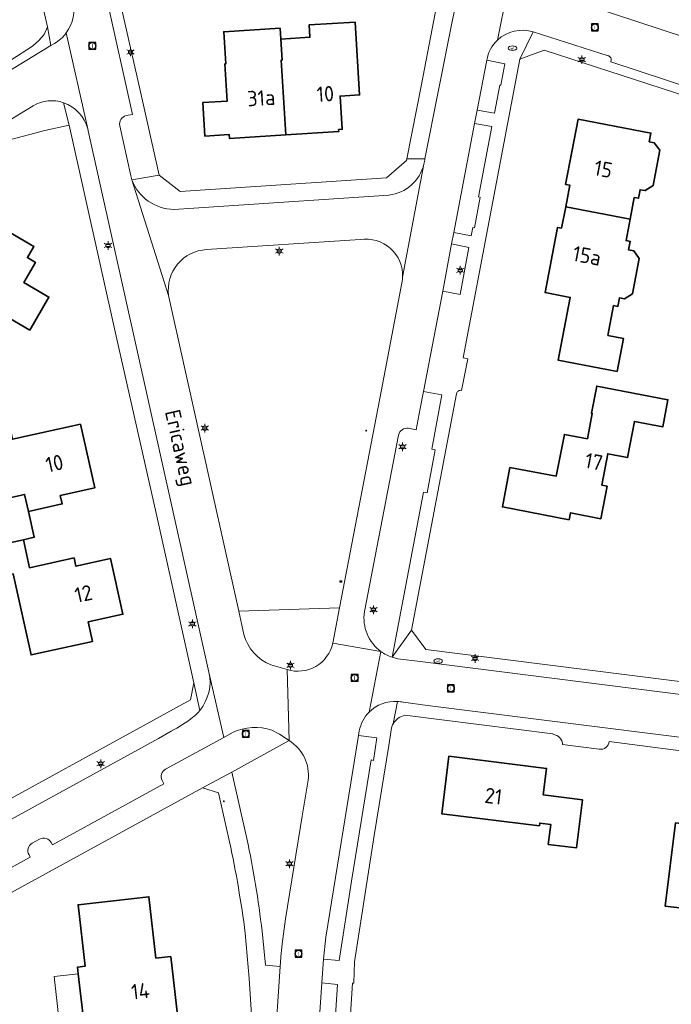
# Model space of a CAD drawing. Header units: metres. Extents: x 140853 to 145288, y 474558 to 480269.
# Tile 219 of 256: x 143539 to 143615, y 478255 to 478371. Entities that reach past the tile are written whole.
import ezdxf
from ezdxf.enums import TextEntityAlignment as Align
from ezdxf.lldxf.tags import DXFTag

# ---------------------------------------------------------------- set-up
doc = ezdxf.new("R2010")
doc.units = ezdxf.units.M
doc.header["$MEASUREMENT"] = 0
for name, color, linetype, lineweight in [('B-WE-GR-BEPLANTING_CULTUUR_BOSPLANTSOEN-G', 90, 'GR-PLANTSOEN', 18), ('B-WE-GR-BEPLANTING_CULTUUR_HEESTERS-G', 90, 'Continuous', 18), ('B-WE-KL-DATA_CAI-S', 90, 'KL-CAI-N', 18), ('B-WE-KL-ET_LS_OV_LICHTMAST-S', 190, 'Continuous', 18), ('B-WE-KL-WATER_PUT-S', 170, 'Continuous', 18), ('B-WE-OG-BEBOUWING-G', 7, 'Continuous', 35), ('B-WE-OG-BEBOUWING_HUISNUMMER-T18', 10, 'Continuous', 18), ('B-WE-OG-BEBOUWING_LUIFEL-G', 7, 'Continuous', 18), ('B-WE-OG-BEBOUWING_STRAATNAAM-T18', 10, 'Continuous', 18), ('B-WE-OG-TERREIN_ERF-G', 7, 'Continuous', 18), ('B-WE-RI-GWA_RIOOLPUT-S', 30, 'Continuous', 18), ('B-WE-VH-VERHARDING_BETONSTRAATSTEEN-G', 252, 'Continuous', 18), ('X-XX-XX-ALGEMEEN-S', 7, 'Continuous', 18)]:
    doc.layers.add(name, color=color, linetype=linetype, lineweight=lineweight)
doc.styles.add('NLCS-ISO', font='txt')
doc.styles.get("Standard").update_dxf_attribs({"font": 'arial.ttf'})
doc.linetypes.add('GR-PLANTSOEN', pattern='A,0,[179,NLCS.shx,S=2,R=0,X=0,Y=0],-4', length=4)
tags = doc.linetypes.add('KL-CAI-N', pattern='A,4,-1,[101,NLCS.shx,S=0.5,R=0,X=0,Y=0],-1,4,-1,["C",Standard,S=1,R=0,X=-0.25,Y=-0.5],-1.5', length=12.5).pattern_tags.tags
tags[18] = DXFTag(74, 10)

# ---------------------------------------------------------------- blocks, each defined once
blk = doc.blocks.new('SIE-WEG_AFVALBAK_TYPE_01')
for radius in [0.25, 0.156]:
    blk.add_circle((0, 0), radius)
blk = doc.blocks.new('SKL-DATA_TERREINKAST-SO')
for q in [(-0.2, 0.2), (0.2, 0.2)]:
    blk.add_line((0, -0.21), q)
at = {"flags": 128}
blk.add_lwpolyline([(0.63, 0.35), (-0.63, 0.35), (-0.63, -0.35), (0.63, -0.35)], close=True, dxfattribs=at)
at = {"style": 'NLCS-ISO'}
blk.add_attdef('TYPE', text='', height=0.35, dxfattribs=at).set_placement((-0.03, 0.69), align=Align.MIDDLE_CENTER)
blk = doc.blocks.new('B-SIE-WEG_LICHTMAST-SO')
at = {"ltscale": 0.1}
for p, q in [((-1.1, 0.63), (-2.19, 1.27)), ((0, 1.27), (0, 2.53)), ((1.1, 0.63), (2.19, 1.27)), ((-1.1, -0.63), (-2.19, -1.27)), ((0, -1.27), (0, -2.53)), ((1.1, -0.63), (2.19, -1.27))]:
    blk.add_line(p, q, dxfattribs=at)
at = {"flags": 128}
for points in [[(-1.16, 0.5), (1.16, 0.5)], [(-1.16, -0.5), (1.16, -0.5)]]:
    blk.add_lwpolyline(points, dxfattribs=at)
at = {"ltscale": 0.1}
blk.add_circle((0, 0), 1.27, dxfattribs=at)
at = {"style": 'NLCS-ISO'}
blk.add_attdef('TYPE', text='', height=1.8, dxfattribs=at).set_placement((0, 2.53), align=Align.BOTTOM_CENTER)
blk = doc.blocks.new('SRI-PUT_INSPECTIE-SO')
at = {"lineweight": -3, "flags": 128}
blk.add_lwpolyline([(-2, -2), (2, -2), (2, 2), (-2, 2)], close=True, dxfattribs=at)
at = {"lineweight": -3, "ltscale": 1.5}
blk.add_circle((0, 0), 2, dxfattribs=at)
at = {"ltscale": 0.1, "style": 'NLCS-ISO'}
blk.add_text('I', height=2.5, dxfattribs=at).set_placement((0, -0.01), align=Align.MIDDLE_CENTER)
blk = doc.blocks.new('SKL-WATERLEIDINGPUT-SO')
at = {"color": 0, "linetype": 'ByBlock', "lineweight": 18}
blk.add_ellipse((0, 0), major_axis=(2.5, 0), ratio=0.54, dxfattribs=at)
at = {"color": 0, "linetype": 'ByBlock', "lineweight": 18, "style": 'NLCS-ISO'}
blk.add_text('wl', height=1.8, dxfattribs=at).set_placement((0, 0), align=Align.MIDDLE_CENTER)

msp = doc.modelspace()

# ---------------------------------------------------------------- linework, layer by layer
at = {"layer": 'B-WE-GR-BEPLANTING_CULTUUR_BOSPLANTSOEN-G', "ltscale": 0.2, "flags": 128}
msp.add_lwpolyline([(143564.268, 478301.607), (143576.083, 478301.974), (143580.8, 478326.52), (143583.471, 478340.506), (143583.488, 478340.75), (143583.488, 478340.75, 0.4751996), (143578.512, 478345.172), (143578.512, 478345.172), (143560.5, 478344.003), (143560.5, 478344.003, 0.438787), (143556.048, 478338.63), (143556.048, 478338.63), (143564.268, 478301.607)], format="xyb", close=True, dxfattribs=at)
at = {"layer": 'B-WE-GR-BEPLANTING_CULTUUR_HEESTERS-G', "ltscale": 0.2, "flags": 128}
for points in [[(143593.355, 478366.207), (143592.208, 478360.35), (143594.246, 478359.998), (143594.864, 478363.298), (143595.002, 478363.272), (143595.472, 478365.772), (143593.355, 478366.207)], [(143591.901, 478358.779), (143589.494, 478346.01), (143591.516, 478345.595), (143591.723, 478346.604), (143591.919, 478346.564), (143592.58, 478350.159), (143592.384, 478350.192), (143593.951, 478358.42), (143591.901, 478358.779)], [(143588.18, 478339.142), (143590.215, 478338.746), (143591.259, 478344.251), (143589.226, 478344.657), (143588.18, 478339.142)], [(143578.316, 478287.033), (143574.491, 478263.349), (143574.193, 478260.794), (143576.055, 478260.611), (143577.495, 478269.936), (143579.801, 478284.143), (143580.087, 478284.097), (143580.447, 478286.743), (143578.316, 478287.033)]]:
    msp.add_lwpolyline(points, close=True, dxfattribs=at)
for points in [[(143580.947, 478296.859, 0.0764141), (143582.259, 478296.185), (143582.259, 478296.185), (143585.934, 478315.534), (143586.342, 478315.468), (143587.293, 478320.518), (143586.896, 478320.603), (143588.087, 478326.955), (143585.919, 478327.348), (143585.555, 478325.371), (143585.067, 478322.874), (143584.184, 478323.047), (143584.184, 478323.047, 0.392504), (143582.999, 478322.25), (143582.999, 478322.25), (143579.013, 478301.543), (143579.013, 478301.543, 0.2831291), (143580.947, 478296.859)], [(143576.083, 478301.974), (143564.268, 478301.607), (143564.876, 478298.867), (143564.876, 478298.867, 0.2414573), (143568.025, 478295.319), (143568.025, 478295.319), (143569.947, 478294.742), (143569.947, 478294.742, 0.4376534), (143575.288, 478297.84), (143575.288, 478297.84), (143576.083, 478301.974)], [(143567.001, 478264.07), (143567.414, 478260.067), (143569.136, 478259.911), (143569.256, 478261.545), (143569.279, 478261.763), (143569.365, 478262.567), (143569.767, 478265.526), (143571.719, 478277.575), (143572.415, 478281.774), (143572.415, 478281.774, 0.2915864), (143570.173, 478286.418), (143570.173, 478286.418), (143563.441, 478282.734), (143565.216, 478274.92), (143565.216, 478274.92, -0.0249683), (143567.001, 478264.07)], [(143574.001, 478257.994), (143573.46, 478250), (143573.352, 478248.411), (143573.288, 478247.162), (143573.238, 478245.353), (143573.385, 478240.905), (143573.385, 478240.905, 0.4213717), (143572.392, 478239.914), (143572.392, 478239.914), (143572.736, 478234.403), (143574.987, 478234.566), (143575.059, 478236.449), (143575.199, 478236.444), (143575.284, 478239.201), (143575.004, 478239.21), (143575.057, 478240.744), (143574.918, 478240.749), (143575.173, 478247.082), (143575.351, 478250), (143575.828, 478257.83), (143574.001, 478257.994)]]:
    msp.add_lwpolyline(points, format="xyb", close=True, dxfattribs=at)
at = {"layer": 'B-WE-OG-BEBOUWING-G', "ltscale": 0.2, "flags": 128}
for points in [[(143575.976, 478358.085), (143576.395, 478358.111), (143576.152, 478362.003), (143578.437, 478362.146), (143577.905, 478370.68), (143572.515, 478370.343), (143572.605, 478368.906), (143569.185, 478368.692), (143569.34, 478366.218), (143569.236, 478366.211), (143569.784, 478357.447), (143575.991, 478357.835), (143575.976, 478358.085)], [(143569.185, 478368.692), (143569.106, 478369.959), (143562.519, 478369.548), (143562.754, 478365.795), (143562.645, 478365.788), (143562.918, 478361.417), (143560.054, 478361.238), (143560.3, 478357.305), (143563.155, 478357.484), (143563.182, 478357.035), (143569.784, 478357.447), (143569.236, 478366.211), (143569.34, 478366.218), (143569.185, 478368.692)], [(143602.608, 478349.021), (143610.159, 478347.585), (143610.639, 478350.11), (143611.14, 478350.015), (143611.333, 478351.027), (143611.922, 478350.915), (143612.86, 478351.51), (143613.647, 478355.646), (143612.991, 478356.534), (143612.402, 478356.646), (143612.594, 478357.658), (143604.058, 478359.287), (143602.6, 478351.645), (143603.091, 478351.551), (143602.608, 478349.021)], [(143610.159, 478347.585), (143602.608, 478349.021), (143602.131, 478346.518), (143601.661, 478346.608), (143600.193, 478338.968), (143603.139, 478338.402), (143601.731, 478331.033), (143608.623, 478329.713), (143609.366, 478333.592), (143607.559, 478333.939), (143608.229, 478337.435), (143608.729, 478337.339), (143608.921, 478338.344), (143609.51, 478338.232), (143610.448, 478338.827), (143611.233, 478342.953), (143610.577, 478343.842), (143609.987, 478343.954), (143610.18, 478344.966), (143609.679, 478345.061), (143610.159, 478347.585)], [(143539.765, 478334.558), (143542.012, 478338.434), (143539.07, 478340.139), (143540.426, 478342.495), (143539.479, 478343.055), (143540.243, 478344.346), (143535.671, 478347.037), (143534.91, 478345.744), (143533.962, 478346.302), (143528.822, 478337.434), (143535.319, 478333.668), (143536.824, 478336.263), (143539.765, 478334.558)], [(143596.044, 478318.461), (143595.178, 478313.829), (143603.011, 478312.318), (143603.168, 478313.133), (143606.732, 478312.445), (143607.467, 478316.255), (143606.829, 478316.378), (143607.537, 478320.05), (143609.864, 478319.601), (143610.682, 478323.843), (143613.981, 478323.207), (143614.595, 478326.388), (143606.239, 478328), (143605.623, 478324.809), (143605.722, 478324.79), (143605.148, 478321.815), (143602.448, 478322.335), (143601.503, 478317.44), (143596.044, 478318.461)], [(143545.723, 478323.545), (143537.73, 478321.761), (143537.499, 478322.796), (143533.243, 478321.846), (143534.918, 478314.341), (143539.158, 478315.287), (143539.605, 478313.285), (143543.566, 478314.175), (143543.347, 478315.151), (143547.405, 478316.064), (143545.723, 478323.545)], [(143532.77, 478308.637), (143539.013, 478309.978), (143540.285, 478310.26), (143539.605, 478313.285), (143539.158, 478315.287), (143534.918, 478314.341), (143524.67, 478312.054), (143525.779, 478307.087), (143532.77, 478308.637)], [(143539.013, 478309.978), (143532.77, 478308.637), (143533.573, 478305.018), (143537.81, 478305.959), (143539.919, 478296.46), (143547.104, 478298.056), (143546.599, 478300.331), (143550.689, 478301.24), (143549.239, 478307.769), (143545.168, 478306.866), (143544.951, 478307.842), (143539.748, 478306.686), (143539.013, 478309.978)], [(143588.903, 478284.587), (143588.065, 478277.849), (143599.517, 478276.424), (143599.557, 478276.751), (143600.847, 478276.591), (143600.556, 478274.249), (143603.87, 478273.837), (143604.572, 478279.473), (143599.967, 478280.046), (143600.355, 478283.162), (143588.903, 478284.587)], [(143627.491, 478278.627), (143625.684, 478278.854), (143625.535, 478279.276), (143624.672, 478279.384), (143624.769, 478280.158), (143621.703, 478280.543), (143621.606, 478279.769), (143620.733, 478279.879), (143620.198, 478275.546), (143618.809, 478275.718), (143618.889, 478276.363), (143615.485, 478276.784), (143614.265, 478267.02), (143617.669, 478266.599), (143618.329, 478271.876), (143623.342, 478271.247), (143623.09, 478269.242), (143626.225, 478268.849), (143627.491, 478278.627)], [(143553.768, 478251.081), (143553.497, 478253.473), (143554.809, 478253.623), (143557.118, 478253.886), (143556.302, 478261.087), (143554.546, 478260.909), (143553.726, 478268.103), (143545.433, 478267.162), (143546.251, 478259.953), (143545.366, 478259.853), (143545.456, 478259.058), (143546.095, 478253.434), (143546.185, 478252.639), (143547.069, 478252.739), (143548.011, 478244.432), (143554.877, 478245.211), (143554.42, 478249.242), (143553.983, 478249.193), (143553.768, 478251.081)]]:
    msp.add_lwpolyline(points, close=True, dxfattribs=at)
at = {"layer": 'B-WE-OG-BEBOUWING_LUIFEL-G', "ltscale": 0.2, "flags": 128}
msp.add_lwpolyline([(143545.456, 478259.058), (143542.625, 478258.736), (143543.263, 478253.112), (143546.095, 478253.434), (143545.456, 478259.058)], close=True, dxfattribs=at)
at = {"layer": 'B-WE-OG-TERREIN_ERF-G', "ltscale": 0.2, "flags": 128}
for points in [[(143537.555, 478366.201), (143540.071, 478367.842), (143540.825, 478368.523), (143541.447, 478369.24), (143541.858, 478370.128), (143539.393, 478380.788), (143539.266, 478380.761), (143533.37, 478407.699)], [(143549.352, 478377.524), (143552.756, 478362.498), (143554.936, 478352.736), (143557.402, 478350.823), (143581.611, 478352.418), (143583.944, 478354.458), (143583.981, 478354.649), (143585.688, 478363.354), (143587.659, 478373.597)], [(143529.695, 478275.34), (143558.601, 478291.199), (143558.986, 478293.175), (143554.578, 478313.106), (143549.911, 478333.86), (143544.373, 478358.598), (143541.549, 478357.976), (143537.719, 478356.937)], [(143537.73, 478321.761), (143545.723, 478323.545), (143547.405, 478316.064), (143543.347, 478315.151), (143543.566, 478314.175), (143539.605, 478313.285), (143540.285, 478310.26), (143539.013, 478309.978), (143539.748, 478306.686), (143544.951, 478307.842), (143545.168, 478306.866), (143549.239, 478307.769), (143550.689, 478301.24), (143546.599, 478300.331), (143547.104, 478298.056), (143539.919, 478296.46), (143537.81, 478305.959)], [(143617.669, 478266.599), (143614.265, 478267.02), (143615.485, 478276.784)]]:
    msp.add_lwpolyline(points, dxfattribs=at)
for points in [[(143576.395, 478358.111), (143575.976, 478358.085), (143575.991, 478357.835), (143569.784, 478357.447), (143563.182, 478357.035), (143563.155, 478357.484), (143560.3, 478357.305), (143560.054, 478361.238), (143562.918, 478361.417), (143562.645, 478365.788), (143562.754, 478365.795), (143562.519, 478369.548), (143569.106, 478369.959), (143569.185, 478368.692), (143572.605, 478368.906), (143572.515, 478370.343), (143577.905, 478370.68), (143578.437, 478362.146), (143576.152, 478362.003), (143576.395, 478358.111)], [(143602.608, 478349.021), (143603.091, 478351.551), (143602.6, 478351.645), (143604.058, 478359.287), (143612.594, 478357.658), (143612.402, 478356.646), (143612.991, 478356.534), (143613.647, 478355.646), (143612.86, 478351.51), (143611.922, 478350.915), (143611.333, 478351.027), (143611.14, 478350.015), (143610.639, 478350.11), (143610.159, 478347.585), (143609.679, 478345.061), (143610.18, 478344.966), (143609.987, 478343.954), (143610.577, 478343.842), (143611.233, 478342.953), (143610.448, 478338.827), (143609.51, 478338.232), (143608.921, 478338.344), (143608.729, 478337.339), (143608.229, 478337.435), (143607.559, 478333.939), (143609.366, 478333.592), (143608.623, 478329.713), (143601.731, 478331.033), (143603.139, 478338.402), (143600.193, 478338.968), (143601.661, 478346.608), (143602.131, 478346.518), (143602.608, 478349.021)], [(143539.765, 478334.558), (143536.824, 478336.263), (143535.319, 478333.668), (143528.822, 478337.434), (143533.962, 478346.302), (143534.91, 478345.744), (143535.671, 478347.037), (143540.243, 478344.346), (143539.479, 478343.055), (143540.426, 478342.495), (143539.07, 478340.139), (143542.012, 478338.434), (143539.765, 478334.558)], [(143596.044, 478318.461), (143601.503, 478317.44), (143602.448, 478322.335), (143605.148, 478321.815), (143605.722, 478324.79), (143605.623, 478324.809), (143606.239, 478328), (143614.595, 478326.388), (143613.981, 478323.207), (143610.682, 478323.843), (143609.864, 478319.601), (143607.537, 478320.05), (143606.829, 478316.378), (143607.467, 478316.255), (143606.732, 478312.445), (143603.168, 478313.133), (143603.011, 478312.318), (143595.178, 478313.829), (143596.044, 478318.461)], [(143588.903, 478284.587), (143600.355, 478283.162), (143599.967, 478280.046), (143604.572, 478279.473), (143603.87, 478273.837), (143600.556, 478274.249), (143600.847, 478276.591), (143599.557, 478276.751), (143599.517, 478276.424), (143588.065, 478277.849), (143588.903, 478284.587)], [(143554.809, 478253.623), (143553.497, 478253.473), (143553.768, 478251.081), (143553.983, 478249.193), (143554.42, 478249.242), (143554.877, 478245.211), (143548.011, 478244.432), (143547.069, 478252.739), (143546.185, 478252.639), (143546.095, 478253.434), (143545.456, 478259.058), (143545.366, 478259.853), (143546.251, 478259.953), (143545.433, 478267.162), (143553.726, 478268.103), (143554.546, 478260.909), (143556.302, 478261.087), (143557.118, 478253.886), (143554.809, 478253.623)]]:
    msp.add_lwpolyline(points, close=True, dxfattribs=at)
msp.add_lwpolyline([(143600.073, 478367.398), (143597.234, 478366.34), (143590.595, 478331.304), (143591.137, 478331.192), (143590.399, 478327.492), (143590.399, 478327.492, 0.4237801), (143589.795, 478327.086), (143589.795, 478327.086), (143584.517, 478299.355), (143586.203, 478297.088), (143624.657, 478292.235), (143668.548, 478286.807), (143672.938, 478286.329), (143674.963, 478302.397), (143675.095, 478302.38), (143678.349, 478328.202), (143675.475, 478328.588), (143676.455, 478335.837), (143679.32, 478335.434), (143680.125, 478341.167), (143634.277, 478356.254), (143622.948, 478359.968), (143600.073, 478367.398)], format="xyb", close=True, dxfattribs=at)
for points in [[(143619.711, 478284.763), (143607.689, 478286.3), (143607.689, 478286.3, -0.4379997), (143606.543, 478285.414), (143606.543, 478285.414), (143602.247, 478285.946), (143602.247, 478285.946, 0.3875256), (143601.119, 478287.13), (143601.119, 478287.13), (143601.105, 478287.194), (143583.747, 478289.394), (143583.747, 478289.394, 0.2060877), (143582.374, 478288.399), (143582.374, 478288.399, 0.062416), (143582.162, 478287.92), (143582.162, 478287.92), (143581.881, 478285.852), (143580.139, 478275.287), (143577.844, 478260.491), (143577.756, 478257.973), (143577.607, 478257.979), (143577.115, 478250)], [(143500, 478198.787), (143564.026, 478207.498), (143567.28, 478207.954), (143569.342, 478210.587), (143568.289, 478219.076), (143568.289, 478219.076), (143568.224, 478219.601), (143567.624, 478225.577), (143567.098, 478231.545), (143566.533, 478238.571), (143566.139, 478248.536), (143566.046, 478250), (143565.508, 478258.519), (143565.032, 478263.839), (143565.032, 478263.839, 0.0195399), (143563.201, 478274.537), (143563.201, 478274.537), (143561.905, 478280.291), (143560.012, 478280.865), (143503.632, 478250)]]:
    msp.add_lwpolyline(points, format="xyb", dxfattribs=at)
at = {"layer": 'B-WE-VH-VERHARDING_BETONSTRAATSTEEN-G', "ltscale": 0.2, "flags": 128}
for points in [[(143536.497, 478428.865), (143541.163, 478407.852), (143545.789, 478386.92), (143551.803, 478359.837), (143551.08, 478359.711), (143551.08, 478359.711, 0.4023173), (143550.306, 478358.507), (143550.306, 478358.507), (143551.608, 478352.64), (143551.751, 478352.19), (143554.936, 478352.736), (143552.756, 478362.498), (143549.352, 478377.524), (143546.343, 478391.17), (143546.461, 478391.196), (143544.754, 478399.133), (143541.014, 478415.778), (143540.888, 478415.75), (143538.043, 478428.094)], [(143533.37, 478407.699), (143539.266, 478380.761), (143539.393, 478380.788), (143541.858, 478370.128), (143542.237, 478367.926), (143542.237, 478367.926), (143542.645, 478368.175), (143542.645, 478368.175, 0.103569), (143544.047, 478369.428), (143544.047, 478369.428, 0.2217171), (143544.814, 478373.231), (143544.814, 478373.231), (143543.396, 478379.59), (143543.396, 478379.59, 0.4100468), (143542.236, 478380.396), (143542.236, 478380.396), (143541.245, 478380.188), (143537.479, 478397.262)], [(143544.814, 478373.231, -0.2217171), (143544.047, 478369.428), (143544.047, 478369.428), (143546.554, 478358.168), (143546.554, 478358.168), (143546.604, 478357.944), (143560.776, 478294.442), (143562.528, 478286.8), (143563.549, 478287.358), (143563.549, 478287.358, -0.1962626), (143568.16, 478287.641), (143568.16, 478287.641), (143569.043, 478287.162), (143570.173, 478286.418), (143569.947, 478294.742), (143568.025, 478295.319), (143568.025, 478295.319, -0.2414573), (143564.876, 478298.867), (143564.876, 478298.867), (143564.268, 478301.607), (143556.048, 478338.63), (143551.751, 478352.19), (143551.608, 478352.64), (143550.306, 478358.507), (143550.306, 478358.507, -0.4023173), (143551.08, 478359.711), (143551.08, 478359.711), (143551.803, 478359.837), (143545.789, 478386.92)], [(143589.735, 478372.759), (143589.276, 478370.732), (143586.107, 478354.649), (143586.107, 478354.649, -0.0325098), (143585.988, 478354.008), (143585.988, 478354.008), (143583.488, 478340.75), (143583.471, 478340.506), (143580.8, 478326.52), (143576.083, 478301.974), (143575.288, 478297.84), (143580.947, 478296.859), (143580.947, 478296.859, -0.2831291), (143579.013, 478301.543), (143579.013, 478301.543), (143582.999, 478322.25), (143582.999, 478322.25, -0.392504), (143584.184, 478323.047), (143584.184, 478323.047), (143585.067, 478322.874), (143585.555, 478325.371), (143585.919, 478327.348), (143588.18, 478339.142), (143589.226, 478344.657), (143589.494, 478346.01), (143591.901, 478358.779), (143592.208, 478360.35), (143593.355, 478366.207), (143593.355, 478366.207, -0.164335), (143594.615, 478368.58), (143594.615, 478368.58), (143596.879, 478379.866)], [(143596.879, 478379.866), (143594.615, 478368.58), (143594.615, 478368.58, -0.2748896), (143598.805, 478369.522), (143598.805, 478369.522), (143607.577, 478366.742), (143607.577, 478366.742, -0.4482921), (143607.912, 478366.102), (143607.912, 478366.102), (143607.886, 478366.008), (143639.936, 478355.48)], [(143600.121, 478374.337), (143654.963, 478356.286), (143680.821, 478347.759), (143681.875, 478347.415), (143684.034, 478346.706), (143684.034, 478346.706, 0.0466277), (143685.174, 478346.419), (143685.174, 478346.419), (143685.847, 478346.311), (143686.904, 478346.173), (143709.656, 478343.25), (143709.656, 478343.25, 0.3561523), (143710.213, 478343.588), (143710.213, 478343.588), (143710.239, 478343.675), (143769.678, 478335.94)], [(143500, 478336.387), (143540.159, 478360.869), (143540.159, 478360.869, -0.2162627), (143543.729, 478361.227), (143543.729, 478361.227, -0.2552703), (143546.554, 478358.168), (143546.554, 478358.168), (143544.047, 478369.428), (143544.047, 478369.428, -0.103569), (143542.645, 478368.175), (143542.645, 478368.175), (143542.237, 478367.926), (143500, 478342.144)], [(143639.936, 478355.48), (143607.886, 478366.008), (143607.912, 478366.102), (143607.912, 478366.102, 0.4482921), (143607.577, 478366.742), (143607.577, 478366.742), (143598.805, 478369.522), (143597.234, 478366.34), (143600.073, 478367.398), (143622.948, 478359.968)], [(143537.719, 478356.937), (143541.549, 478357.976), (143544.373, 478358.598), (143543.729, 478361.227), (143543.729, 478361.227, 0.2162627), (143540.159, 478360.869), (143540.159, 478360.869), (143500, 478336.387)], [(143573.46, 478250), (143574.001, 478257.994), (143574.193, 478260.794), (143574.491, 478263.349), (143578.316, 478287.033), (143578.399, 478287.551), (143578.399, 478287.551, -0.1489136), (143579.559, 478289.751), (143579.559, 478289.751), (143580.947, 478296.859), (143575.288, 478297.84), (143575.288, 478297.84, -0.4376534), (143569.947, 478294.742), (143569.947, 478294.742), (143570.173, 478286.418), (143570.173, 478286.418, -0.2915864), (143572.415, 478281.774), (143572.415, 478281.774), (143571.719, 478277.575), (143569.767, 478265.526), (143569.365, 478262.567), (143569.279, 478261.763), (143569.279, 478261.763), (143569.256, 478261.545), (143569.136, 478259.911), (143568.458, 478250)], [(143661.219, 478286.124), (143585.553, 478295.676), (143582.94, 478296.01), (143582.259, 478296.185), (143582.259, 478296.185, -0.0764141), (143580.947, 478296.859), (143580.947, 478296.859), (143579.559, 478289.751), (143579.559, 478289.751, -0.2181062), (143582.887, 478291.009), (143582.887, 478291.009, -0.0401433), (143583.556, 478290.91), (143583.556, 478290.91), (143586.417, 478290.534), (143633.027, 478284.683)], [(143519.852, 478261.755), (143539.811, 478272.758), (143539.675, 478273.021), (143539.675, 478273.021, -0.4395685), (143540.047, 478274.372), (143540.047, 478274.372), (143540.922, 478274.867), (143540.922, 478274.867, -0.4076717), (143542.284, 478274.452), (143542.284, 478274.452), (143542.43, 478274.198), (143555.48, 478281.348), (143555.284, 478281.737), (143555.284, 478281.737, -0.4049268), (143555.696, 478283.065), (143555.696, 478283.065), (143562.528, 478286.8), (143560.776, 478294.442), (143560.776, 478294.442, -0.2300881), (143559.697, 478289.944), (143559.697, 478289.944, -0.0547529), (143558.896, 478289.156), (143558.896, 478289.156, -0.0347071), (143556.359, 478287.516), (143556.359, 478287.516), (143554.839, 478286.67), (143533.959, 478275.222)], [(143533.959, 478275.222), (143554.839, 478286.67), (143556.359, 478287.516), (143556.359, 478287.516, 0.0347071), (143558.896, 478289.156), (143558.896, 478289.156, 0.0547529), (143559.697, 478289.944), (143559.697, 478289.944), (143558.986, 478293.175), (143558.601, 478291.199), (143529.695, 478275.34)], [(143577.115, 478250), (143577.607, 478257.979), (143577.756, 478257.973), (143577.844, 478260.491), (143580.139, 478275.287), (143581.881, 478285.852), (143582.162, 478287.92), (143582.162, 478287.92, -0.062416), (143582.374, 478288.399), (143582.374, 478288.399), (143582.887, 478291.009), (143582.887, 478291.009, 0.2181062), (143579.559, 478289.751), (143579.559, 478289.751, 0.1489136), (143578.399, 478287.551), (143578.399, 478287.551), (143578.316, 478287.033), (143580.447, 478286.743), (143580.087, 478284.097), (143579.801, 478284.143), (143577.495, 478269.936), (143576.055, 478260.611), (143574.193, 478260.794), (143574.001, 478257.994), (143575.828, 478257.83), (143575.351, 478250)], [(143633.027, 478284.683), (143586.417, 478290.534), (143583.556, 478290.91), (143583.556, 478290.91, 0.0401433), (143582.887, 478291.009), (143582.887, 478291.009), (143582.374, 478288.399), (143582.374, 478288.399, -0.2060877), (143583.747, 478289.394), (143583.747, 478289.394), (143601.105, 478287.194), (143601.119, 478287.13), (143601.119, 478287.13, -0.3875256), (143602.247, 478285.946), (143602.247, 478285.946), (143606.543, 478285.414), (143606.543, 478285.414, 0.4379997), (143607.689, 478286.3), (143607.689, 478286.3), (143619.711, 478284.763)], [(143503.632, 478250), (143560.012, 478280.865), (143563.441, 478282.734), (143570.173, 478286.418), (143569.043, 478287.162), (143568.16, 478287.641), (143568.16, 478287.641, 0.1962626), (143563.549, 478287.358), (143563.549, 478287.358), (143562.528, 478286.8), (143555.696, 478283.065), (143555.696, 478283.065, 0.4049268), (143555.284, 478281.737), (143555.284, 478281.737), (143555.48, 478281.348), (143542.43, 478274.198), (143542.284, 478274.452), (143542.284, 478274.452, 0.4076717), (143540.922, 478274.867), (143540.922, 478274.867), (143540.047, 478274.372), (143540.047, 478274.372, 0.4395685), (143539.675, 478273.021), (143539.675, 478273.021), (143539.811, 478272.758), (143519.852, 478261.755)], [(143568.458, 478250), (143569.136, 478259.911), (143569.136, 478259.911), (143567.414, 478260.067), (143567.001, 478264.07), (143567.001, 478264.07, 0.0249683), (143565.216, 478274.92), (143565.216, 478274.92), (143563.441, 478282.734), (143560.012, 478280.865), (143561.905, 478280.291), (143563.201, 478274.537), (143563.201, 478274.537, -0.0195399), (143565.032, 478263.839), (143565.032, 478263.839), (143565.508, 478258.519), (143566.046, 478250)]]:
    msp.add_lwpolyline(points, format="xyb", dxfattribs=at)
for points in [[(143654.963, 478356.286), (143600.121, 478374.337)], [(143587.659, 478373.597), (143585.688, 478363.354), (143583.981, 478354.649), (143586.107, 478354.649), (143589.276, 478370.732), (143589.735, 478372.759)], [(143500, 478342.144), (143542.237, 478367.926), (143541.858, 478370.128), (143541.447, 478369.24), (143540.825, 478368.523), (143540.071, 478367.842), (143537.555, 478366.201)], [(143624.657, 478292.235), (143586.203, 478297.088), (143586.203, 478297.088), (143584.517, 478299.355), (143582.259, 478296.185), (143582.94, 478296.01), (143585.553, 478295.676), (143661.219, 478286.124)]]:
    msp.add_lwpolyline(points, dxfattribs=at)
for points in [[(143589.494, 478346.01), (143589.226, 478344.657), (143591.259, 478344.251), (143590.215, 478338.746), (143588.18, 478339.142), (143585.919, 478327.348), (143588.087, 478326.955), (143586.896, 478320.603), (143587.293, 478320.518), (143586.342, 478315.468), (143585.934, 478315.534), (143582.259, 478296.185), (143584.517, 478299.355), (143589.795, 478327.086), (143589.795, 478327.086, -0.4237801), (143590.399, 478327.492), (143590.399, 478327.492), (143591.137, 478331.192), (143590.595, 478331.304), (143597.234, 478366.34), (143598.805, 478369.522), (143598.805, 478369.522, 0.2748896), (143594.615, 478368.58), (143594.615, 478368.58, 0.164335), (143593.355, 478366.207), (143593.355, 478366.207), (143595.472, 478365.772), (143595.002, 478363.272), (143594.864, 478363.298), (143594.246, 478359.998), (143592.208, 478360.35), (143591.901, 478358.779), (143593.951, 478358.42), (143592.384, 478350.192), (143592.58, 478350.159), (143591.919, 478346.564), (143591.723, 478346.604), (143591.516, 478345.595), (143589.494, 478346.01)], [(143546.604, 478357.944), (143546.554, 478358.168), (143546.554, 478358.168, 0.2552703), (143543.729, 478361.227), (143543.729, 478361.227), (143544.373, 478358.598), (143549.911, 478333.86), (143554.578, 478313.106), (143558.986, 478293.175), (143559.697, 478289.944), (143559.697, 478289.944, 0.2300881), (143560.776, 478294.442), (143560.776, 478294.442), (143546.604, 478357.944)], [(143586.107, 478354.649), (143583.981, 478354.649), (143583.944, 478354.458), (143581.611, 478352.418), (143557.402, 478350.823), (143554.936, 478352.736), (143551.751, 478352.19), (143551.751, 478352.19, 0.3111517), (143556.658, 478348.715), (143556.658, 478348.715), (143581.885, 478350.388), (143581.885, 478350.388, 0.3075267), (143585.988, 478354.008), (143585.988, 478354.008, 0.0325098), (143586.107, 478354.649)], [(143556.048, 478338.63, -0.438787), (143560.5, 478344.003), (143560.5, 478344.003), (143578.512, 478345.172), (143578.512, 478345.172, -0.4751996), (143583.488, 478340.75), (143583.488, 478340.75), (143585.988, 478354.008), (143585.988, 478354.008, -0.3075267), (143581.885, 478350.388), (143581.885, 478350.388), (143556.658, 478348.715), (143556.658, 478348.715, -0.3111517), (143551.751, 478352.19), (143551.751, 478352.19), (143556.048, 478338.63)]]:
    msp.add_lwpolyline(points, format="xyb", close=True, dxfattribs=at)

# ---------------------------------------------------------------- block references
at = {"layer": 'B-WE-KL-DATA_CAI-S', "xscale": 0.2, "yscale": 0.2, "zscale": 0.2}
msp.add_blockref('SKL-DATA_TERREINKAST-SO', (143576.236, 478305.067), dxfattribs=at)
at = {"layer": 'B-WE-KL-ET_LS_OV_LICHTMAST-S', "xscale": 0.2, "yscale": 0.2, "zscale": 0.2}
for p in [(143551.586, 478367.173), (143604.5, 478366.275), (143548.943, 478344.481), (143569.025, 478343.82), (143590.242, 478341.574), (143560.291, 478323.07), (143583.473, 478320.87), (143580.067, 478301.767), (143558.83, 478300.111), (143591.98, 478296.053), (143570.328, 478295.25), (143548.085, 478283.702), (143570.218, 478271.967)]:
    msp.add_blockref('B-SIE-WEG_LICHTMAST-SO', p, dxfattribs=at)
at = {"layer": 'B-WE-KL-WATER_PUT-S', "xscale": 0.2, "yscale": 0.2, "zscale": 0.2}
for p in [(143596.372, 478367.622), (143587.648, 478295.747)]:
    msp.add_blockref('SKL-WATERLEIDINGPUT-SO', p, dxfattribs=at)
at = {"layer": 'B-WE-RI-GWA_RIOOLPUT-S', "xscale": 0.2, "yscale": 0.2, "zscale": 0.2}
for p in [(143606.025, 478370.063), (143547.103, 478367.888), (143577.858, 478293.769), (143589.143, 478292.55), (143565.096, 478287.207), (143571.276, 478261.423)]:
    msp.add_blockref('SRI-PUT_INSPECTIE-SO', p, dxfattribs=at)
at = {"layer": 'X-XX-XX-ALGEMEEN-S', "xscale": 0.2, "yscale": 0.2, "zscale": 0.2}
for p in [(143579.21, 478322.774), (143562.522, 478279.306)]:
    msp.add_blockref('SIE-WEG_AFVALBAK_TYPE_01', p, dxfattribs=at)

# ---------------------------------------------------------------- texts
at = {"layer": 'B-WE-OG-BEBOUWING_HUISNUMMER-T18', "style": 'NLCS-ISO'}
for s, rotation, p in [('31a', 3.6, (143566.903, 478361.784)), ('10', 3.6, (143574.422, 478362.258)), ('15', 349.2, (143607.016, 478353.445)), ('15a', 349.1, (143605.095, 478343.282)), ('10', 12.6, (143542.661, 478318.927)), ('17', 349, (143605.903, 478319.129)), ('12', 12.5, (143546.059, 478303.637)), ('21', 352.9, (143594.135, 478279.905)), ('14', 6.5, (143552.735, 478257.036))]:
    msp.add_text(s, height=1.8, rotation=rotation, dxfattribs=at).set_placement(p, align=Align.MIDDLE_CENTER)
at = {"layer": 'B-WE-OG-BEBOUWING_STRAATNAAM-T18', "style": 'NLCS-ISO'}
msp.add_text('Ericaweg', height=1.8, rotation=282.6, dxfattribs=at).set_placement((143557.459, 478320.76), align=Align.MIDDLE_CENTER)

doc.saveas('drawing.dxf')
